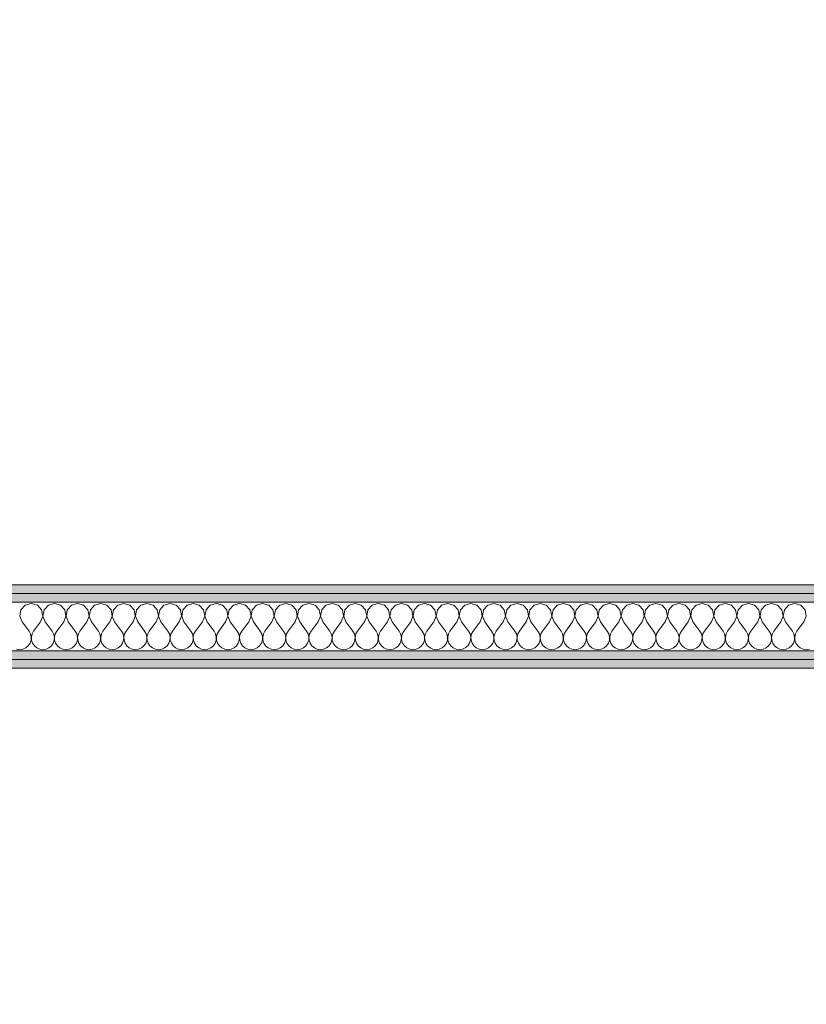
# Model space of a CAD drawing. Header units: millimetres. Extents: x 172139 to 266886, y 89525 to 138225.
# Tile 63 of 82: x 213133 to 214267, y 116602 to 118022. Entities that reach past the tile are written whole.
import ezdxf

# ---------------------------------------------------------------- set-up
doc = ezdxf.new("R2010")
doc.units = ezdxf.units.MM
doc.header["$MEASUREMENT"] = 0
doc.layers.add('ROZBUDOWA_NOWE_DZIAŁOWE', color=7, linetype='Continuous')
for name, color, linetype, lineweight, true_color in [('ROZBUDOWA_NOWE_DZIAŁOWE_Nr_pióra__24', 7, 'Continuous', 15, 0x029e21), ('ROZBUDOWA_NOWE_DZIAŁOWE_Nr_pióra__4', 7, 'Continuous', 13, 0x029e21), ('ROZBUDOWA_NOWE_DZIAŁOWE_Nr_pióra__67', 7, 'Continuous', 13, 0x6a6a6a)]:
    doc.layers.add(name, color=color, linetype=linetype, lineweight=lineweight, true_color=true_color)
doc.layers.add('ROZBUDOWA_NOWE_DZIAŁOWE_Nr_pióra__47', color=7, linetype='Continuous', lineweight=15)
doc.layers.add('STREFA_NOWE_POM_Nr_pióra__121', color=255, linetype='Continuous', lineweight=0)
pattern_1 = [(0, (0, 0), (0, 37.5), [0, -37.5])]

# ---------------------------------------------------------------- blocks, each defined once
blk = doc.blocks.new('*X465')
at = {"layer": 'ROZBUDOWA_NOWE_DZIAŁOWE_Nr_pióra__4', "linetype": 'Continuous'}
for p, q in [((213135.1, 117170.9), (213133.4, 117161.9)), ((213141.2, 117177.6), (213135.1, 117170.9)), ((213150, 117180.1), (213141.2, 117177.6)), ((213158.8, 117177.6), (213150, 117180.1)), ((213164.9, 117170.9), (213158.8, 117177.6)), ((213166.6, 117161.9), (213164.9, 117170.9)), ((213168.4, 117170.9), (213166.7, 117161.9)), ((213174.6, 117177.6), (213168.4, 117170.9)), ((213183.3, 117180.1), (213174.6, 117177.6)), ((213192.1, 117177.6), (213183.3, 117180.1)), ((213198.2, 117170.9), (213192.1, 117177.6)), ((213199.9, 117161.9), (213198.2, 117170.9)), ((213201.8, 117170.9), (213200.1, 117161.9)), ((213207.9, 117177.6), (213201.8, 117170.9)), ((213216.7, 117180.1), (213207.9, 117177.6)), ((213225.4, 117177.6), (213216.7, 117180.1)), ((213231.6, 117170.9), (213225.4, 117177.6)), ((213233.3, 117161.9), (213231.6, 117170.9)), ((213235.1, 117170.9), (213233.4, 117161.9)), ((213241.2, 117177.6), (213235.1, 117170.9)), ((213250, 117180.1), (213241.2, 117177.6)), ((213258.8, 117177.6), (213250, 117180.1)), ((213264.9, 117170.9), (213258.8, 117177.6)), ((213266.6, 117161.9), (213264.9, 117170.9)), ((213268.4, 117170.9), (213266.7, 117161.9)), ((213274.6, 117177.6), (213268.4, 117170.9)), ((213283.3, 117180.1), (213274.6, 117177.6)), ((213292.1, 117177.6), (213283.3, 117180.1)), ((213298.2, 117170.9), (213292.1, 117177.6)), ((213299.9, 117161.9), (213298.2, 117170.9)), ((213301.8, 117170.9), (213300.1, 117161.9)), ((213307.9, 117177.6), (213301.8, 117170.9)), ((213316.7, 117180.1), (213307.9, 117177.6)), ((213325.4, 117177.6), (213316.7, 117180.1)), ((213331.6, 117170.9), (213325.4, 117177.6)), ((213333.3, 117161.9), (213331.6, 117170.9)), ((213335.1, 117170.9), (213333.4, 117161.9)), ((213341.2, 117177.6), (213335.1, 117170.9)), ((213350, 117180.1), (213341.2, 117177.6)), ((213358.8, 117177.6), (213350, 117180.1)), ((213364.9, 117170.9), (213358.8, 117177.6)), ((213366.6, 117161.9), (213364.9, 117170.9)), ((213368.4, 117170.9), (213366.7, 117161.9)), ((213374.6, 117177.6), (213368.4, 117170.9)), ((213383.3, 117180.1), (213374.6, 117177.6)), ((213392.1, 117177.6), (213383.3, 117180.1)), ((213398.2, 117170.9), (213392.1, 117177.6)), ((213399.9, 117161.9), (213398.2, 117170.9)), ((213401.8, 117170.9), (213400.1, 117161.9)), ((213407.9, 117177.6), (213401.8, 117170.9)), ((213416.7, 117180.1), (213407.9, 117177.6)), ((213425.4, 117177.6), (213416.7, 117180.1)), ((213431.6, 117170.9), (213425.4, 117177.6)), ((213433.3, 117161.9), (213431.6, 117170.9)), ((213435.1, 117170.9), (213433.4, 117161.9)), ((213441.2, 117177.6), (213435.1, 117170.9)), ((213450, 117180.1), (213441.2, 117177.6)), ((213458.8, 117177.6), (213450, 117180.1)), ((213464.9, 117170.9), (213458.8, 117177.6)), ((213466.6, 117161.9), (213464.9, 117170.9)), ((213468.4, 117170.9), (213466.7, 117161.9)), ((213474.6, 117177.6), (213468.4, 117170.9)), ((213483.3, 117180.1), (213474.6, 117177.6)), ((213492.1, 117177.6), (213483.3, 117180.1)), ((213498.2, 117170.9), (213492.1, 117177.6)), ((213499.9, 117161.9), (213498.2, 117170.9)), ((213501.8, 117170.9), (213500.1, 117161.9)), ((213507.9, 117177.6), (213501.8, 117170.9)), ((213516.7, 117180.1), (213507.9, 117177.6)), ((213525.4, 117177.6), (213516.7, 117180.1)), ((213531.6, 117170.9), (213525.4, 117177.6)), ((213533.3, 117161.9), (213531.6, 117170.9)), ((213535.1, 117170.9), (213533.4, 117161.9)), ((213541.2, 117177.6), (213535.1, 117170.9)), ((213550, 117180.1), (213541.2, 117177.6)), ((213558.8, 117177.6), (213550, 117180.1)), ((213564.9, 117170.9), (213558.8, 117177.6)), ((213566.6, 117161.9), (213564.9, 117170.9)), ((213568.4, 117170.9), (213566.7, 117161.9)), ((213574.6, 117177.6), (213568.4, 117170.9)), ((213583.3, 117180.1), (213574.6, 117177.6)), ((213592.1, 117177.6), (213583.3, 117180.1)), ((213598.2, 117170.9), (213592.1, 117177.6)), ((213599.9, 117161.9), (213598.2, 117170.9)), ((213601.8, 117170.9), (213600.1, 117161.9)), ((213607.9, 117177.6), (213601.8, 117170.9)), ((213616.7, 117180.1), (213607.9, 117177.6)), ((213625.4, 117177.6), (213616.7, 117180.1)), ((213631.6, 117170.9), (213625.4, 117177.6)), ((213633.3, 117161.9), (213631.6, 117170.9)), ((213635.1, 117170.9), (213633.4, 117161.9)), ((213641.2, 117177.6), (213635.1, 117170.9)), ((213650, 117180.1), (213641.2, 117177.6)), ((213658.8, 117177.6), (213650, 117180.1)), ((213664.9, 117170.9), (213658.8, 117177.6)), ((213666.6, 117161.9), (213664.9, 117170.9)), ((213668.4, 117170.9), (213666.7, 117161.9)), ((213674.6, 117177.6), (213668.4, 117170.9)), ((213683.3, 117180.1), (213674.6, 117177.6)), ((213692.1, 117177.6), (213683.3, 117180.1)), ((213698.2, 117170.9), (213692.1, 117177.6)), ((213699.9, 117161.9), (213698.2, 117170.9)), ((213701.8, 117170.9), (213700.1, 117161.9)), ((213707.9, 117177.6), (213701.8, 117170.9)), ((213716.7, 117180.1), (213707.9, 117177.6)), ((213725.4, 117177.6), (213716.7, 117180.1)), ((213731.6, 117170.9), (213725.4, 117177.6)), ((213733.3, 117161.9), (213731.6, 117170.9)), ((213735.1, 117170.9), (213733.4, 117161.9)), ((213741.2, 117177.6), (213735.1, 117170.9)), ((213750, 117180.1), (213741.2, 117177.6)), ((213758.8, 117177.6), (213750, 117180.1)), ((213764.9, 117170.9), (213758.8, 117177.6)), ((213766.6, 117161.9), (213764.9, 117170.9)), ((213768.4, 117170.9), (213766.7, 117161.9)), ((213774.6, 117177.6), (213768.4, 117170.9)), ((213783.3, 117180.1), (213774.6, 117177.6)), ((213792.1, 117177.6), (213783.3, 117180.1)), ((213798.2, 117170.9), (213792.1, 117177.6)), ((213799.9, 117161.9), (213798.2, 117170.9)), ((213801.8, 117170.9), (213800.1, 117161.9)), ((213807.9, 117177.6), (213801.8, 117170.9)), ((213816.7, 117180.1), (213807.9, 117177.6)), ((213825.4, 117177.6), (213816.7, 117180.1)), ((213831.6, 117170.9), (213825.4, 117177.6)), ((213833.3, 117161.9), (213831.6, 117170.9)), ((213835.1, 117170.9), (213833.4, 117161.9)), ((213841.2, 117177.6), (213835.1, 117170.9)), ((213850, 117180.1), (213841.2, 117177.6)), ((213858.8, 117177.6), (213850, 117180.1)), ((213864.9, 117170.9), (213858.8, 117177.6)), ((213866.6, 117161.9), (213864.9, 117170.9)), ((213868.4, 117170.9), (213866.7, 117161.9)), ((213874.6, 117177.6), (213868.4, 117170.9)), ((213883.3, 117180.1), (213874.6, 117177.6)), ((213892.1, 117177.6), (213883.3, 117180.1)), ((213898.2, 117170.9), (213892.1, 117177.6)), ((213899.9, 117161.9), (213898.2, 117170.9)), ((213901.8, 117170.9), (213900.1, 117161.9)), ((213907.9, 117177.6), (213901.8, 117170.9)), ((213916.7, 117180.1), (213907.9, 117177.6)), ((213925.4, 117177.6), (213916.7, 117180.1)), ((213931.6, 117170.9), (213925.4, 117177.6)), ((213933.3, 117161.9), (213931.6, 117170.9)), ((213935.1, 117170.9), (213933.4, 117161.9)), ((213941.2, 117177.6), (213935.1, 117170.9)), ((213950, 117180.1), (213941.2, 117177.6)), ((213958.8, 117177.6), (213950, 117180.1)), ((213964.9, 117170.9), (213958.8, 117177.6)), ((213966.6, 117161.9), (213964.9, 117170.9)), ((213968.4, 117170.9), (213966.7, 117161.9)), ((213974.6, 117177.6), (213968.4, 117170.9)), ((213983.3, 117180.1), (213974.6, 117177.6)), ((213992.1, 117177.6), (213983.3, 117180.1)), ((213998.2, 117170.9), (213992.1, 117177.6)), ((213999.9, 117161.9), (213998.2, 117170.9)), ((214001.8, 117170.9), (214000.1, 117161.9)), ((214007.9, 117177.6), (214001.8, 117170.9)), ((214016.7, 117180.1), (214007.9, 117177.6)), ((214025.4, 117177.6), (214016.7, 117180.1)), ((214031.6, 117170.9), (214025.4, 117177.6)), ((214033.3, 117161.9), (214031.6, 117170.9)), ((214035.1, 117170.9), (214033.4, 117161.9)), ((214041.2, 117177.6), (214035.1, 117170.9)), ((214050, 117180.1), (214041.2, 117177.6)), ((214058.8, 117177.6), (214050, 117180.1)), ((214064.9, 117170.9), (214058.8, 117177.6)), ((214066.6, 117161.9), (214064.9, 117170.9)), ((214068.4, 117170.9), (214066.7, 117161.9)), ((214074.6, 117177.6), (214068.4, 117170.9)), ((214083.3, 117180.1), (214074.6, 117177.6)), ((214092.1, 117177.6), (214083.3, 117180.1)), ((214098.2, 117170.9), (214092.1, 117177.6)), ((214099.9, 117161.9), (214098.2, 117170.9)), ((214101.8, 117170.9), (214100.1, 117161.9)), ((214107.9, 117177.6), (214101.8, 117170.9)), ((214116.7, 117180.1), (214107.9, 117177.6)), ((214125.4, 117177.6), (214116.7, 117180.1)), ((214131.6, 117170.9), (214125.4, 117177.6)), ((214133.3, 117161.9), (214131.6, 117170.9)), ((214135.1, 117170.9), (214133.4, 117161.9)), ((214141.2, 117177.6), (214135.1, 117170.9)), ((214150, 117180.1), (214141.2, 117177.6)), ((214158.8, 117177.6), (214150, 117180.1)), ((214164.9, 117170.9), (214158.8, 117177.6)), ((214166.6, 117161.9), (214164.9, 117170.9)), ((214168.4, 117170.9), (214166.7, 117161.9)), ((214174.6, 117177.6), (214168.4, 117170.9)), ((214183.3, 117180.1), (214174.6, 117177.6)), ((214192.1, 117177.6), (214183.3, 117180.1)), ((214198.2, 117170.9), (214192.1, 117177.6)), ((214199.9, 117161.9), (214198.2, 117170.9)), ((214201.8, 117170.9), (214200.1, 117161.9)), ((214207.9, 117177.6), (214201.8, 117170.9)), ((214216.7, 117180.1), (214207.9, 117177.6)), ((214225.4, 117177.6), (214216.7, 117180.1)), ((214231.6, 117170.9), (214225.4, 117177.6)), ((214233.3, 117161.9), (214231.6, 117170.9)), ((214235.1, 117170.9), (214233.4, 117161.9)), ((214241.2, 117177.6), (214235.1, 117170.9)), ((214250, 117180.1), (214241.2, 117177.6)), ((214258.8, 117177.6), (214250, 117180.1)), ((214264.9, 117170.9), (214258.8, 117177.6)), ((214266.6, 117161.9), (214264.9, 117170.9)), ((213133.4, 117161.9), (213136.7, 117153.4)), ((213163.3, 117153.4), (213166.6, 117161.9)), ((213166.7, 117161.9), (213170, 117153.4)), ((213196.7, 117153.4), (213199.9, 117161.9)), ((213200.1, 117161.9), (213203.3, 117153.4)), ((213230, 117153.4), (213233.3, 117161.9)), ((213233.4, 117161.9), (213236.7, 117153.4)), ((213263.3, 117153.4), (213266.6, 117161.9)), ((213266.7, 117161.9), (213270, 117153.4)), ((213296.7, 117153.4), (213299.9, 117161.9)), ((213300.1, 117161.9), (213303.3, 117153.4)), ((213330, 117153.4), (213333.3, 117161.9)), ((213333.4, 117161.9), (213336.7, 117153.4)), ((213363.3, 117153.4), (213366.6, 117161.9)), ((213366.7, 117161.9), (213370, 117153.4)), ((213396.7, 117153.4), (213399.9, 117161.9)), ((213400.1, 117161.9), (213403.3, 117153.4)), ((213430, 117153.4), (213433.3, 117161.9)), ((213433.4, 117161.9), (213436.7, 117153.4)), ((213463.3, 117153.4), (213466.6, 117161.9)), ((213466.7, 117161.9), (213470, 117153.4)), ((213496.7, 117153.4), (213499.9, 117161.9)), ((213500.1, 117161.9), (213503.3, 117153.4)), ((213530, 117153.4), (213533.3, 117161.9)), ((213533.4, 117161.9), (213536.7, 117153.4)), ((213563.3, 117153.4), (213566.6, 117161.9)), ((213566.7, 117161.9), (213570, 117153.4)), ((213596.7, 117153.4), (213599.9, 117161.9)), ((213600.1, 117161.9), (213603.3, 117153.4)), ((213630, 117153.4), (213633.3, 117161.9)), ((213633.4, 117161.9), (213636.7, 117153.4)), ((213663.3, 117153.4), (213666.6, 117161.9)), ((213666.7, 117161.9), (213670, 117153.4)), ((213696.7, 117153.4), (213699.9, 117161.9)), ((213700.1, 117161.9), (213703.3, 117153.4)), ((213730, 117153.4), (213733.3, 117161.9)), ((213733.4, 117161.9), (213736.7, 117153.4)), ((213763.3, 117153.4), (213766.6, 117161.9)), ((213766.7, 117161.9), (213770, 117153.4)), ((213796.7, 117153.4), (213799.9, 117161.9)), ((213800.1, 117161.9), (213803.3, 117153.4)), ((213830, 117153.4), (213833.3, 117161.9)), ((213833.4, 117161.9), (213836.7, 117153.4)), ((213863.3, 117153.4), (213866.6, 117161.9)), ((213866.7, 117161.9), (213870, 117153.4)), ((213896.7, 117153.4), (213899.9, 117161.9)), ((213900.1, 117161.9), (213903.3, 117153.4)), ((213930, 117153.4), (213933.3, 117161.9)), ((213933.4, 117161.9), (213936.7, 117153.4)), ((213963.3, 117153.4), (213966.6, 117161.9)), ((213966.7, 117161.9), (213970, 117153.4)), ((213996.7, 117153.4), (213999.9, 117161.9)), ((214000.1, 117161.9), (214003.3, 117153.4)), ((214030, 117153.4), (214033.3, 117161.9)), ((214033.4, 117161.9), (214036.7, 117153.4)), ((214063.3, 117153.4), (214066.6, 117161.9)), ((214066.7, 117161.9), (214070, 117153.4)), ((214096.7, 117153.4), (214099.9, 117161.9)), ((214100.1, 117161.9), (214103.3, 117153.4)), ((214130, 117153.4), (214133.3, 117161.9)), ((214133.4, 117161.9), (214136.7, 117153.4)), ((214163.3, 117153.4), (214166.6, 117161.9)), ((214166.7, 117161.9), (214170, 117153.4)), ((214196.7, 117153.4), (214199.9, 117161.9)), ((214200.1, 117161.9), (214203.3, 117153.4)), ((214230, 117153.4), (214233.3, 117161.9)), ((214233.4, 117161.9), (214236.7, 117153.4)), ((214263.3, 117153.4), (214266.6, 117161.9)), ((213136.7, 117153.4), (213146.7, 117140.1)), ((213163.3, 117153.4), (213153.3, 117140.1)), ((213170, 117153.4), (213180, 117140.1)), ((213196.7, 117153.4), (213186.7, 117140.1)), ((213203.3, 117153.4), (213213.3, 117140.1)), ((213230, 117153.4), (213220, 117140.1)), ((213236.7, 117153.4), (213246.7, 117140.1)), ((213263.3, 117153.4), (213253.3, 117140.1)), ((213270, 117153.4), (213280, 117140.1)), ((213296.7, 117153.4), (213286.7, 117140.1)), ((213303.3, 117153.4), (213313.3, 117140.1)), ((213330, 117153.4), (213320, 117140.1)), ((213336.7, 117153.4), (213346.7, 117140.1)), ((213363.3, 117153.4), (213353.3, 117140.1)), ((213370, 117153.4), (213380, 117140.1)), ((213396.7, 117153.4), (213386.7, 117140.1)), ((213403.3, 117153.4), (213413.3, 117140.1)), ((213430, 117153.4), (213420, 117140.1)), ((213436.7, 117153.4), (213446.7, 117140.1)), ((213463.3, 117153.4), (213453.3, 117140.1)), ((213470, 117153.4), (213480, 117140.1)), ((213496.7, 117153.4), (213486.7, 117140.1)), ((213503.3, 117153.4), (213513.3, 117140.1)), ((213530, 117153.4), (213520, 117140.1)), ((213536.7, 117153.4), (213546.7, 117140.1)), ((213563.3, 117153.4), (213553.3, 117140.1)), ((213570, 117153.4), (213580, 117140.1)), ((213596.7, 117153.4), (213586.7, 117140.1)), ((213603.3, 117153.4), (213613.3, 117140.1)), ((213630, 117153.4), (213620, 117140.1)), ((213636.7, 117153.4), (213646.7, 117140.1)), ((213663.3, 117153.4), (213653.3, 117140.1)), ((213670, 117153.4), (213680, 117140.1)), ((213696.7, 117153.4), (213686.7, 117140.1)), ((213703.3, 117153.4), (213713.3, 117140.1)), ((213730, 117153.4), (213720, 117140.1)), ((213736.7, 117153.4), (213746.7, 117140.1)), ((213763.3, 117153.4), (213753.3, 117140.1)), ((213770, 117153.4), (213780, 117140.1)), ((213796.7, 117153.4), (213786.7, 117140.1)), ((213803.3, 117153.4), (213813.3, 117140.1)), ((213830, 117153.4), (213820, 117140.1)), ((213836.7, 117153.4), (213846.7, 117140.1)), ((213863.3, 117153.4), (213853.3, 117140.1)), ((213870, 117153.4), (213880, 117140.1)), ((213896.7, 117153.4), (213886.7, 117140.1)), ((213903.3, 117153.4), (213913.3, 117140.1)), ((213930, 117153.4), (213920, 117140.1)), ((213936.7, 117153.4), (213946.7, 117140.1)), ((213963.3, 117153.4), (213953.3, 117140.1)), ((213970, 117153.4), (213980, 117140.1)), ((213996.7, 117153.4), (213986.7, 117140.1)), ((214003.3, 117153.4), (214013.3, 117140.1)), ((214030, 117153.4), (214020, 117140.1)), ((214036.7, 117153.4), (214046.7, 117140.1)), ((214063.3, 117153.4), (214053.3, 117140.1)), ((214070, 117153.4), (214080, 117140.1)), ((214096.7, 117153.4), (214086.7, 117140.1)), ((214103.3, 117153.4), (214113.3, 117140.1)), ((214130, 117153.4), (214120, 117140.1)), ((214136.7, 117153.4), (214146.7, 117140.1)), ((214163.3, 117153.4), (214153.3, 117140.1)), ((214170, 117153.4), (214180, 117140.1)), ((214196.7, 117153.4), (214186.7, 117140.1)), ((214203.3, 117153.4), (214213.3, 117140.1)), ((214230, 117153.4), (214220, 117140.1)), ((214236.7, 117153.4), (214246.7, 117140.1)), ((214263.3, 117153.4), (214253.3, 117140.1)), ((213148.9, 117136.1), (213146.7, 117140.1)), ((213149.9, 117131.6), (213148.9, 117136.1)), ((213149.7, 117127), (213149.9, 117131.6)), ((213151.1, 117136.1), (213150.1, 117131.6)), ((213150.1, 117131.6), (213150.3, 117127)), ((213153.3, 117140.1), (213151.1, 117136.1)), ((213182.2, 117136.1), (213180, 117140.1)), ((213183.3, 117131.6), (213182.2, 117136.1)), ((213183, 117127), (213183.3, 117131.6)), ((213184.4, 117136.1), (213183.4, 117131.6)), ((213183.4, 117131.6), (213183.6, 117127)), ((213186.7, 117140.1), (213184.4, 117136.1)), ((213215.6, 117136.1), (213213.3, 117140.1)), ((213216.6, 117131.6), (213215.6, 117136.1)), ((213216.4, 117127), (213216.6, 117131.6)), ((213217.8, 117136.1), (213216.7, 117131.6)), ((213216.7, 117131.6), (213217, 117127)), ((213220, 117140.1), (213217.8, 117136.1)), ((213248.9, 117136.1), (213246.7, 117140.1)), ((213249.9, 117131.6), (213248.9, 117136.1)), ((213249.7, 117127), (213249.9, 117131.6)), ((213251.1, 117136.1), (213250.1, 117131.6)), ((213250.1, 117131.6), (213250.3, 117127)), ((213253.3, 117140.1), (213251.1, 117136.1)), ((213282.2, 117136.1), (213280, 117140.1)), ((213283.3, 117131.6), (213282.2, 117136.1)), ((213283, 117127), (213283.3, 117131.6)), ((213284.4, 117136.1), (213283.4, 117131.6)), ((213283.4, 117131.6), (213283.6, 117127)), ((213286.7, 117140.1), (213284.4, 117136.1)), ((213315.6, 117136.1), (213313.3, 117140.1)), ((213316.6, 117131.6), (213315.6, 117136.1)), ((213316.4, 117127), (213316.6, 117131.6)), ((213317.8, 117136.1), (213316.7, 117131.6)), ((213316.7, 117131.6), (213317, 117127)), ((213320, 117140.1), (213317.8, 117136.1)), ((213348.9, 117136.1), (213346.7, 117140.1)), ((213349.9, 117131.6), (213348.9, 117136.1)), ((213349.7, 117127), (213349.9, 117131.6)), ((213351.1, 117136.1), (213350.1, 117131.6)), ((213350.1, 117131.6), (213350.3, 117127)), ((213353.3, 117140.1), (213351.1, 117136.1)), ((213382.2, 117136.1), (213380, 117140.1)), ((213383.3, 117131.6), (213382.2, 117136.1)), ((213383, 117127), (213383.3, 117131.6)), ((213384.4, 117136.1), (213383.4, 117131.6)), ((213383.4, 117131.6), (213383.6, 117127)), ((213386.7, 117140.1), (213384.4, 117136.1)), ((213415.6, 117136.1), (213413.3, 117140.1)), ((213416.6, 117131.6), (213415.6, 117136.1)), ((213416.4, 117127), (213416.6, 117131.6)), ((213417.8, 117136.1), (213416.7, 117131.6)), ((213416.7, 117131.6), (213417, 117127)), ((213420, 117140.1), (213417.8, 117136.1)), ((213448.9, 117136.1), (213446.7, 117140.1)), ((213449.9, 117131.6), (213448.9, 117136.1)), ((213449.7, 117127), (213449.9, 117131.6)), ((213451.1, 117136.1), (213450.1, 117131.6)), ((213450.1, 117131.6), (213450.3, 117127)), ((213453.3, 117140.1), (213451.1, 117136.1)), ((213482.2, 117136.1), (213480, 117140.1)), ((213483.3, 117131.6), (213482.2, 117136.1)), ((213483, 117127), (213483.3, 117131.6)), ((213484.4, 117136.1), (213483.4, 117131.6)), ((213483.4, 117131.6), (213483.6, 117127)), ((213486.7, 117140.1), (213484.4, 117136.1)), ((213515.6, 117136.1), (213513.3, 117140.1)), ((213516.6, 117131.6), (213515.6, 117136.1)), ((213516.4, 117127), (213516.6, 117131.6)), ((213517.8, 117136.1), (213516.7, 117131.6)), ((213516.7, 117131.6), (213517, 117127)), ((213520, 117140.1), (213517.8, 117136.1)), ((213548.9, 117136.1), (213546.7, 117140.1)), ((213549.9, 117131.6), (213548.9, 117136.1)), ((213549.7, 117127), (213549.9, 117131.6)), ((213551.1, 117136.1), (213550.1, 117131.6)), ((213550.1, 117131.6), (213550.3, 117127)), ((213553.3, 117140.1), (213551.1, 117136.1)), ((213582.2, 117136.1), (213580, 117140.1)), ((213583.3, 117131.6), (213582.2, 117136.1)), ((213583, 117127), (213583.3, 117131.6)), ((213584.4, 117136.1), (213583.4, 117131.6)), ((213583.4, 117131.6), (213583.6, 117127)), ((213586.7, 117140.1), (213584.4, 117136.1)), ((213615.6, 117136.1), (213613.3, 117140.1)), ((213616.6, 117131.6), (213615.6, 117136.1)), ((213616.4, 117127), (213616.6, 117131.6)), ((213617.8, 117136.1), (213616.7, 117131.6)), ((213616.7, 117131.6), (213617, 117127)), ((213620, 117140.1), (213617.8, 117136.1)), ((213648.9, 117136.1), (213646.7, 117140.1)), ((213649.9, 117131.6), (213648.9, 117136.1)), ((213649.7, 117127), (213649.9, 117131.6)), ((213651.1, 117136.1), (213650.1, 117131.6)), ((213650.1, 117131.6), (213650.3, 117127)), ((213653.3, 117140.1), (213651.1, 117136.1)), ((213682.2, 117136.1), (213680, 117140.1)), ((213683.3, 117131.6), (213682.2, 117136.1)), ((213683, 117127), (213683.3, 117131.6)), ((213684.4, 117136.1), (213683.4, 117131.6)), ((213683.4, 117131.6), (213683.6, 117127)), ((213686.7, 117140.1), (213684.4, 117136.1)), ((213715.6, 117136.1), (213713.3, 117140.1)), ((213716.6, 117131.6), (213715.6, 117136.1)), ((213716.4, 117127), (213716.6, 117131.6)), ((213717.8, 117136.1), (213716.7, 117131.6)), ((213716.7, 117131.6), (213717, 117127)), ((213720, 117140.1), (213717.8, 117136.1)), ((213748.9, 117136.1), (213746.7, 117140.1)), ((213749.9, 117131.6), (213748.9, 117136.1)), ((213749.7, 117127), (213749.9, 117131.6)), ((213751.1, 117136.1), (213750.1, 117131.6)), ((213750.1, 117131.6), (213750.3, 117127)), ((213753.3, 117140.1), (213751.1, 117136.1)), ((213782.2, 117136.1), (213780, 117140.1)), ((213783.3, 117131.6), (213782.2, 117136.1)), ((213783, 117127), (213783.3, 117131.6)), ((213784.4, 117136.1), (213783.4, 117131.6)), ((213783.4, 117131.6), (213783.6, 117127)), ((213786.7, 117140.1), (213784.4, 117136.1)), ((213815.6, 117136.1), (213813.3, 117140.1)), ((213816.6, 117131.6), (213815.6, 117136.1)), ((213816.4, 117127), (213816.6, 117131.6)), ((213817.8, 117136.1), (213816.7, 117131.6)), ((213816.7, 117131.6), (213817, 117127)), ((213820, 117140.1), (213817.8, 117136.1)), ((213848.9, 117136.1), (213846.7, 117140.1)), ((213849.9, 117131.6), (213848.9, 117136.1)), ((213849.7, 117127), (213849.9, 117131.6)), ((213851.1, 117136.1), (213850.1, 117131.6)), ((213850.1, 117131.6), (213850.3, 117127)), ((213853.3, 117140.1), (213851.1, 117136.1)), ((213882.2, 117136.1), (213880, 117140.1)), ((213883.3, 117131.6), (213882.2, 117136.1)), ((213883, 117127), (213883.3, 117131.6)), ((213884.4, 117136.1), (213883.4, 117131.6)), ((213883.4, 117131.6), (213883.6, 117127)), ((213886.7, 117140.1), (213884.4, 117136.1)), ((213915.6, 117136.1), (213913.3, 117140.1)), ((213916.6, 117131.6), (213915.6, 117136.1)), ((213916.4, 117127), (213916.6, 117131.6)), ((213917.8, 117136.1), (213916.7, 117131.6)), ((213916.7, 117131.6), (213917, 117127)), ((213920, 117140.1), (213917.8, 117136.1)), ((213948.9, 117136.1), (213946.7, 117140.1)), ((213949.9, 117131.6), (213948.9, 117136.1)), ((213949.7, 117127), (213949.9, 117131.6)), ((213951.1, 117136.1), (213950.1, 117131.6)), ((213950.1, 117131.6), (213950.3, 117127)), ((213953.3, 117140.1), (213951.1, 117136.1)), ((213982.2, 117136.1), (213980, 117140.1)), ((213983.3, 117131.6), (213982.2, 117136.1)), ((213983, 117127), (213983.3, 117131.6)), ((213984.4, 117136.1), (213983.4, 117131.6)), ((213983.4, 117131.6), (213983.6, 117127)), ((213986.7, 117140.1), (213984.4, 117136.1)), ((214015.6, 117136.1), (214013.3, 117140.1)), ((214016.6, 117131.6), (214015.6, 117136.1)), ((214016.4, 117127), (214016.6, 117131.6)), ((214017.8, 117136.1), (214016.7, 117131.6)), ((214016.7, 117131.6), (214017, 117127)), ((214020, 117140.1), (214017.8, 117136.1)), ((214048.9, 117136.1), (214046.7, 117140.1)), ((214049.9, 117131.6), (214048.9, 117136.1)), ((214049.7, 117127), (214049.9, 117131.6)), ((214051.1, 117136.1), (214050.1, 117131.6)), ((214050.1, 117131.6), (214050.3, 117127)), ((214053.3, 117140.1), (214051.1, 117136.1)), ((214082.2, 117136.1), (214080, 117140.1)), ((214083.3, 117131.6), (214082.2, 117136.1)), ((214083, 117127), (214083.3, 117131.6)), ((214084.4, 117136.1), (214083.4, 117131.6)), ((214083.4, 117131.6), (214083.6, 117127)), ((214086.7, 117140.1), (214084.4, 117136.1)), ((214115.6, 117136.1), (214113.3, 117140.1)), ((214116.6, 117131.6), (214115.6, 117136.1)), ((214116.4, 117127), (214116.6, 117131.6)), ((214117.8, 117136.1), (214116.7, 117131.6)), ((214116.7, 117131.6), (214117, 117127)), ((214120, 117140.1), (214117.8, 117136.1)), ((214148.9, 117136.1), (214146.7, 117140.1)), ((214149.9, 117131.6), (214148.9, 117136.1)), ((214149.7, 117127), (214149.9, 117131.6)), ((214151.1, 117136.1), (214150.1, 117131.6)), ((214150.1, 117131.6), (214150.3, 117127)), ((214153.3, 117140.1), (214151.1, 117136.1)), ((214182.2, 117136.1), (214180, 117140.1)), ((214183.3, 117131.6), (214182.2, 117136.1)), ((214183, 117127), (214183.3, 117131.6)), ((214184.4, 117136.1), (214183.4, 117131.6)), ((214183.4, 117131.6), (214183.6, 117127)), ((214186.7, 117140.1), (214184.4, 117136.1)), ((214215.6, 117136.1), (214213.3, 117140.1)), ((214216.6, 117131.6), (214215.6, 117136.1)), ((214216.4, 117127), (214216.6, 117131.6)), ((214217.8, 117136.1), (214216.7, 117131.6)), ((214216.7, 117131.6), (214217, 117127)), ((214220, 117140.1), (214217.8, 117136.1)), ((214248.9, 117136.1), (214246.7, 117140.1)), ((214249.9, 117131.6), (214248.9, 117136.1)), ((214249.7, 117127), (214249.9, 117131.6)), ((214251.1, 117136.1), (214250.1, 117131.6)), ((214250.1, 117131.6), (214250.3, 117127)), ((214253.3, 117140.1), (214251.1, 117136.1)), ((213128.8, 117114.1), (213133.3, 117113.4)), ((213133.3, 117113.4), (213137.9, 117114.1)), ((213137.9, 117114.1), (213142.1, 117115.9)), ((213142.1, 117115.9), (213145.6, 117118.9)), ((213145.6, 117118.9), (213148.2, 117122.6)), ((213148.2, 117122.6), (213149.7, 117127)), ((213150.3, 117127), (213151.8, 117122.6)), ((213151.8, 117122.6), (213154.4, 117118.9)), ((213154.4, 117118.9), (213157.9, 117115.9)), ((213157.9, 117115.9), (213162.1, 117114.1)), ((213162.1, 117114.1), (213166.7, 117113.4)), ((213166.7, 117113.4), (213171.2, 117114.1)), ((213171.2, 117114.1), (213175.4, 117115.9)), ((213175.4, 117115.9), (213179, 117118.9)), ((213179, 117118.9), (213181.6, 117122.6)), ((213181.6, 117122.6), (213183, 117127)), ((213183.6, 117127), (213185.1, 117122.6)), ((213185.1, 117122.6), (213187.7, 117118.9)), ((213187.7, 117118.9), (213191.2, 117115.9)), ((213191.2, 117115.9), (213195.4, 117114.1)), ((213195.4, 117114.1), (213200, 117113.4)), ((213200, 117113.4), (213204.6, 117114.1)), ((213204.6, 117114.1), (213208.8, 117115.9)), ((213208.8, 117115.9), (213212.3, 117118.9)), ((213212.3, 117118.9), (213214.9, 117122.6)), ((213214.9, 117122.6), (213216.4, 117127)), ((213217, 117127), (213218.4, 117122.6)), ((213218.4, 117122.6), (213221, 117118.9)), ((213221, 117118.9), (213224.6, 117115.9)), ((213224.6, 117115.9), (213228.8, 117114.1)), ((213228.8, 117114.1), (213233.3, 117113.4)), ((213233.3, 117113.4), (213237.9, 117114.1)), ((213237.9, 117114.1), (213242.1, 117115.9)), ((213242.1, 117115.9), (213245.6, 117118.9)), ((213245.6, 117118.9), (213248.2, 117122.6)), ((213248.2, 117122.6), (213249.7, 117127)), ((213250.3, 117127), (213251.8, 117122.6)), ((213251.8, 117122.6), (213254.4, 117118.9)), ((213254.4, 117118.9), (213257.9, 117115.9)), ((213257.9, 117115.9), (213262.1, 117114.1)), ((213262.1, 117114.1), (213266.7, 117113.4)), ((213266.7, 117113.4), (213271.2, 117114.1)), ((213271.2, 117114.1), (213275.4, 117115.9)), ((213275.4, 117115.9), (213279, 117118.9)), ((213279, 117118.9), (213281.6, 117122.6)), ((213281.6, 117122.6), (213283, 117127)), ((213283.6, 117127), (213285.1, 117122.6)), ((213285.1, 117122.6), (213287.7, 117118.9)), ((213287.7, 117118.9), (213291.2, 117115.9)), ((213291.2, 117115.9), (213295.4, 117114.1)), ((213295.4, 117114.1), (213300, 117113.4)), ((213300, 117113.4), (213304.6, 117114.1)), ((213304.6, 117114.1), (213308.8, 117115.9)), ((213308.8, 117115.9), (213312.3, 117118.9)), ((213312.3, 117118.9), (213314.9, 117122.6)), ((213314.9, 117122.6), (213316.4, 117127)), ((213317, 117127), (213318.4, 117122.6)), ((213318.4, 117122.6), (213321, 117118.9)), ((213321, 117118.9), (213324.6, 117115.9)), ((213324.6, 117115.9), (213328.8, 117114.1)), ((213328.8, 117114.1), (213333.3, 117113.4)), ((213333.3, 117113.4), (213337.9, 117114.1)), ((213337.9, 117114.1), (213342.1, 117115.9)), ((213342.1, 117115.9), (213345.6, 117118.9)), ((213345.6, 117118.9), (213348.2, 117122.6)), ((213348.2, 117122.6), (213349.7, 117127)), ((213350.3, 117127), (213351.8, 117122.6)), ((213351.8, 117122.6), (213354.4, 117118.9)), ((213354.4, 117118.9), (213357.9, 117115.9)), ((213357.9, 117115.9), (213362.1, 117114.1)), ((213362.1, 117114.1), (213366.7, 117113.4)), ((213366.7, 117113.4), (213371.2, 117114.1)), ((213371.2, 117114.1), (213375.4, 117115.9)), ((213375.4, 117115.9), (213379, 117118.9)), ((213379, 117118.9), (213381.6, 117122.6)), ((213381.6, 117122.6), (213383, 117127)), ((213383.6, 117127), (213385.1, 117122.6)), ((213385.1, 117122.6), (213387.7, 117118.9)), ((213387.7, 117118.9), (213391.2, 117115.9)), ((213391.2, 117115.9), (213395.4, 117114.1)), ((213395.4, 117114.1), (213400, 117113.4)), ((213400, 117113.4), (213404.6, 117114.1)), ((213404.6, 117114.1), (213408.8, 117115.9)), ((213408.8, 117115.9), (213412.3, 117118.9)), ((213412.3, 117118.9), (213414.9, 117122.6)), ((213414.9, 117122.6), (213416.4, 117127)), ((213417, 117127), (213418.4, 117122.6)), ((213418.4, 117122.6), (213421, 117118.9)), ((213421, 117118.9), (213424.6, 117115.9)), ((213424.6, 117115.9), (213428.8, 117114.1)), ((213428.8, 117114.1), (213433.3, 117113.4)), ((213433.3, 117113.4), (213437.9, 117114.1)), ((213437.9, 117114.1), (213442.1, 117115.9)), ((213442.1, 117115.9), (213445.6, 117118.9)), ((213445.6, 117118.9), (213448.2, 117122.6)), ((213448.2, 117122.6), (213449.7, 117127)), ((213450.3, 117127), (213451.8, 117122.6)), ((213451.8, 117122.6), (213454.4, 117118.9)), ((213454.4, 117118.9), (213457.9, 117115.9)), ((213457.9, 117115.9), (213462.1, 117114.1)), ((213462.1, 117114.1), (213466.7, 117113.4)), ((213466.7, 117113.4), (213471.2, 117114.1)), ((213471.2, 117114.1), (213475.4, 117115.9)), ((213475.4, 117115.9), (213479, 117118.9)), ((213479, 117118.9), (213481.6, 117122.6)), ((213481.6, 117122.6), (213483, 117127)), ((213483.6, 117127), (213485.1, 117122.6)), ((213485.1, 117122.6), (213487.7, 117118.9)), ((213487.7, 117118.9), (213491.2, 117115.9)), ((213491.2, 117115.9), (213495.4, 117114.1)), ((213495.4, 117114.1), (213500, 117113.4)), ((213500, 117113.4), (213504.6, 117114.1)), ((213504.6, 117114.1), (213508.8, 117115.9)), ((213508.8, 117115.9), (213512.3, 117118.9)), ((213512.3, 117118.9), (213514.9, 117122.6)), ((213514.9, 117122.6), (213516.4, 117127)), ((213517, 117127), (213518.4, 117122.6)), ((213518.4, 117122.6), (213521, 117118.9)), ((213521, 117118.9), (213524.6, 117115.9)), ((213524.6, 117115.9), (213528.8, 117114.1)), ((213528.8, 117114.1), (213533.3, 117113.4)), ((213533.3, 117113.4), (213537.9, 117114.1)), ((213537.9, 117114.1), (213542.1, 117115.9)), ((213542.1, 117115.9), (213545.6, 117118.9)), ((213545.6, 117118.9), (213548.2, 117122.6)), ((213548.2, 117122.6), (213549.7, 117127)), ((213550.3, 117127), (213551.8, 117122.6)), ((213551.8, 117122.6), (213554.4, 117118.9)), ((213554.4, 117118.9), (213557.9, 117115.9)), ((213557.9, 117115.9), (213562.1, 117114.1)), ((213562.1, 117114.1), (213566.7, 117113.4)), ((213566.7, 117113.4), (213571.2, 117114.1)), ((213571.2, 117114.1), (213575.4, 117115.9)), ((213575.4, 117115.9), (213579, 117118.9)), ((213579, 117118.9), (213581.6, 117122.6)), ((213581.6, 117122.6), (213583, 117127)), ((213583.6, 117127), (213585.1, 117122.6)), ((213585.1, 117122.6), (213587.7, 117118.9)), ((213587.7, 117118.9), (213591.2, 117115.9)), ((213591.2, 117115.9), (213595.4, 117114.1)), ((213595.4, 117114.1), (213600, 117113.4)), ((213600, 117113.4), (213604.6, 117114.1)), ((213604.6, 117114.1), (213608.8, 117115.9)), ((213608.8, 117115.9), (213612.3, 117118.9)), ((213612.3, 117118.9), (213614.9, 117122.6)), ((213614.9, 117122.6), (213616.4, 117127)), ((213617, 117127), (213618.4, 117122.6)), ((213618.4, 117122.6), (213621, 117118.9)), ((213621, 117118.9), (213624.6, 117115.9)), ((213624.6, 117115.9), (213628.8, 117114.1)), ((213628.8, 117114.1), (213633.3, 117113.4)), ((213633.3, 117113.4), (213637.9, 117114.1)), ((213637.9, 117114.1), (213642.1, 117115.9)), ((213642.1, 117115.9), (213645.6, 117118.9)), ((213645.6, 117118.9), (213648.2, 117122.6)), ((213648.2, 117122.6), (213649.7, 117127)), ((213650.3, 117127), (213651.8, 117122.6)), ((213651.8, 117122.6), (213654.4, 117118.9)), ((213654.4, 117118.9), (213657.9, 117115.9)), ((213657.9, 117115.9), (213662.1, 117114.1)), ((213662.1, 117114.1), (213666.7, 117113.4)), ((213666.7, 117113.4), (213671.2, 117114.1)), ((213671.2, 117114.1), (213675.4, 117115.9)), ((213675.4, 117115.9), (213679, 117118.9)), ((213679, 117118.9), (213681.6, 117122.6)), ((213681.6, 117122.6), (213683, 117127)), ((213683.6, 117127), (213685.1, 117122.6)), ((213685.1, 117122.6), (213687.7, 117118.9)), ((213687.7, 117118.9), (213691.2, 117115.9)), ((213691.2, 117115.9), (213695.4, 117114.1)), ((213695.4, 117114.1), (213700, 117113.4)), ((213700, 117113.4), (213704.6, 117114.1)), ((213704.6, 117114.1), (213708.8, 117115.9)), ((213708.8, 117115.9), (213712.3, 117118.9)), ((213712.3, 117118.9), (213714.9, 117122.6)), ((213714.9, 117122.6), (213716.4, 117127)), ((213717, 117127), (213718.4, 117122.6)), ((213718.4, 117122.6), (213721, 117118.9)), ((213721, 117118.9), (213724.6, 117115.9)), ((213724.6, 117115.9), (213728.8, 117114.1)), ((213728.8, 117114.1), (213733.3, 117113.4)), ((213733.3, 117113.4), (213737.9, 117114.1)), ((213737.9, 117114.1), (213742.1, 117115.9)), ((213742.1, 117115.9), (213745.6, 117118.9)), ((213745.6, 117118.9), (213748.2, 117122.6)), ((213748.2, 117122.6), (213749.7, 117127)), ((213750.3, 117127), (213751.8, 117122.6)), ((213751.8, 117122.6), (213754.4, 117118.9)), ((213754.4, 117118.9), (213757.9, 117115.9)), ((213757.9, 117115.9), (213762.1, 117114.1)), ((213762.1, 117114.1), (213766.7, 117113.4)), ((213766.7, 117113.4), (213771.2, 117114.1)), ((213771.2, 117114.1), (213775.4, 117115.9)), ((213775.4, 117115.9), (213779, 117118.9)), ((213779, 117118.9), (213781.6, 117122.6)), ((213781.6, 117122.6), (213783, 117127)), ((213783.6, 117127), (213785.1, 117122.6)), ((213785.1, 117122.6), (213787.7, 117118.9)), ((213787.7, 117118.9), (213791.2, 117115.9)), ((213791.2, 117115.9), (213795.4, 117114.1)), ((213795.4, 117114.1), (213800, 117113.4)), ((213800, 117113.4), (213804.6, 117114.1)), ((213804.6, 117114.1), (213808.8, 117115.9)), ((213808.8, 117115.9), (213812.3, 117118.9)), ((213812.3, 117118.9), (213814.9, 117122.6)), ((213814.9, 117122.6), (213816.4, 117127)), ((213817, 117127), (213818.4, 117122.6)), ((213818.4, 117122.6), (213821, 117118.9)), ((213821, 117118.9), (213824.6, 117115.9)), ((213824.6, 117115.9), (213828.8, 117114.1)), ((213828.8, 117114.1), (213833.3, 117113.4)), ((213833.3, 117113.4), (213837.9, 117114.1)), ((213837.9, 117114.1), (213842.1, 117115.9)), ((213842.1, 117115.9), (213845.6, 117118.9)), ((213845.6, 117118.9), (213848.2, 117122.6)), ((213848.2, 117122.6), (213849.7, 117127)), ((213850.3, 117127), (213851.8, 117122.6)), ((213851.8, 117122.6), (213854.4, 117118.9)), ((213854.4, 117118.9), (213857.9, 117115.9)), ((213857.9, 117115.9), (213862.1, 117114.1)), ((213862.1, 117114.1), (213866.7, 117113.4)), ((213866.7, 117113.4), (213871.2, 117114.1)), ((213871.2, 117114.1), (213875.4, 117115.9)), ((213875.4, 117115.9), (213879, 117118.9)), ((213879, 117118.9), (213881.6, 117122.6)), ((213881.6, 117122.6), (213883, 117127)), ((213883.6, 117127), (213885.1, 117122.6)), ((213885.1, 117122.6), (213887.7, 117118.9)), ((213887.7, 117118.9), (213891.2, 117115.9)), ((213891.2, 117115.9), (213895.4, 117114.1)), ((213895.4, 117114.1), (213900, 117113.4)), ((213900, 117113.4), (213904.6, 117114.1)), ((213904.6, 117114.1), (213908.8, 117115.9)), ((213908.8, 117115.9), (213912.3, 117118.9)), ((213912.3, 117118.9), (213914.9, 117122.6)), ((213914.9, 117122.6), (213916.4, 117127)), ((213917, 117127), (213918.4, 117122.6)), ((213918.4, 117122.6), (213921, 117118.9)), ((213921, 117118.9), (213924.6, 117115.9)), ((213924.6, 117115.9), (213928.8, 117114.1)), ((213928.8, 117114.1), (213933.3, 117113.4)), ((213933.3, 117113.4), (213937.9, 117114.1)), ((213937.9, 117114.1), (213942.1, 117115.9)), ((213942.1, 117115.9), (213945.6, 117118.9)), ((213945.6, 117118.9), (213948.2, 117122.6)), ((213948.2, 117122.6), (213949.7, 117127)), ((213950.3, 117127), (213951.8, 117122.6)), ((213951.8, 117122.6), (213954.4, 117118.9)), ((213954.4, 117118.9), (213957.9, 117115.9)), ((213957.9, 117115.9), (213962.1, 117114.1)), ((213962.1, 117114.1), (213966.7, 117113.4)), ((213966.7, 117113.4), (213971.2, 117114.1)), ((213971.2, 117114.1), (213975.4, 117115.9)), ((213975.4, 117115.9), (213979, 117118.9)), ((213979, 117118.9), (213981.6, 117122.6)), ((213981.6, 117122.6), (213983, 117127)), ((213983.6, 117127), (213985.1, 117122.6)), ((213985.1, 117122.6), (213987.7, 117118.9)), ((213987.7, 117118.9), (213991.2, 117115.9)), ((213991.2, 117115.9), (213995.4, 117114.1)), ((213995.4, 117114.1), (214000, 117113.4)), ((214000, 117113.4), (214004.6, 117114.1)), ((214004.6, 117114.1), (214008.8, 117115.9)), ((214008.8, 117115.9), (214012.3, 117118.9)), ((214012.3, 117118.9), (214014.9, 117122.6)), ((214014.9, 117122.6), (214016.4, 117127)), ((214017, 117127), (214018.4, 117122.6)), ((214018.4, 117122.6), (214021, 117118.9)), ((214021, 117118.9), (214024.6, 117115.9)), ((214024.6, 117115.9), (214028.8, 117114.1)), ((214028.8, 117114.1), (214033.3, 117113.4)), ((214033.3, 117113.4), (214037.9, 117114.1)), ((214037.9, 117114.1), (214042.1, 117115.9)), ((214042.1, 117115.9), (214045.6, 117118.9)), ((214045.6, 117118.9), (214048.2, 117122.6)), ((214048.2, 117122.6), (214049.7, 117127)), ((214050.3, 117127), (214051.8, 117122.6)), ((214051.8, 117122.6), (214054.4, 117118.9)), ((214054.4, 117118.9), (214057.9, 117115.9)), ((214057.9, 117115.9), (214062.1, 117114.1)), ((214062.1, 117114.1), (214066.7, 117113.4)), ((214066.7, 117113.4), (214071.2, 117114.1)), ((214071.2, 117114.1), (214075.4, 117115.9)), ((214075.4, 117115.9), (214079, 117118.9)), ((214079, 117118.9), (214081.6, 117122.6)), ((214081.6, 117122.6), (214083, 117127)), ((214083.6, 117127), (214085.1, 117122.6)), ((214085.1, 117122.6), (214087.7, 117118.9)), ((214087.7, 117118.9), (214091.2, 117115.9)), ((214091.2, 117115.9), (214095.4, 117114.1)), ((214095.4, 117114.1), (214100, 117113.4)), ((214100, 117113.4), (214104.6, 117114.1)), ((214104.6, 117114.1), (214108.8, 117115.9)), ((214108.8, 117115.9), (214112.3, 117118.9)), ((214112.3, 117118.9), (214114.9, 117122.6)), ((214114.9, 117122.6), (214116.4, 117127)), ((214117, 117127), (214118.4, 117122.6)), ((214118.4, 117122.6), (214121, 117118.9)), ((214121, 117118.9), (214124.6, 117115.9)), ((214124.6, 117115.9), (214128.8, 117114.1)), ((214128.8, 117114.1), (214133.3, 117113.4)), ((214133.3, 117113.4), (214137.9, 117114.1)), ((214137.9, 117114.1), (214142.1, 117115.9)), ((214142.1, 117115.9), (214145.6, 117118.9)), ((214145.6, 117118.9), (214148.2, 117122.6)), ((214148.2, 117122.6), (214149.7, 117127)), ((214150.3, 117127), (214151.8, 117122.6)), ((214151.8, 117122.6), (214154.4, 117118.9)), ((214154.4, 117118.9), (214157.9, 117115.9)), ((214157.9, 117115.9), (214162.1, 117114.1)), ((214162.1, 117114.1), (214166.7, 117113.4)), ((214166.7, 117113.4), (214171.2, 117114.1)), ((214171.2, 117114.1), (214175.4, 117115.9)), ((214175.4, 117115.9), (214179, 117118.9)), ((214179, 117118.9), (214181.6, 117122.6)), ((214181.6, 117122.6), (214183, 117127)), ((214183.6, 117127), (214185.1, 117122.6)), ((214185.1, 117122.6), (214187.7, 117118.9)), ((214187.7, 117118.9), (214191.2, 117115.9)), ((214191.2, 117115.9), (214195.4, 117114.1)), ((214195.4, 117114.1), (214200, 117113.4)), ((214200, 117113.4), (214204.6, 117114.1)), ((214204.6, 117114.1), (214208.8, 117115.9)), ((214208.8, 117115.9), (214212.3, 117118.9)), ((214212.3, 117118.9), (214214.9, 117122.6)), ((214214.9, 117122.6), (214216.4, 117127)), ((214217, 117127), (214218.4, 117122.6)), ((214218.4, 117122.6), (214221, 117118.9)), ((214221, 117118.9), (214224.6, 117115.9)), ((214224.6, 117115.9), (214228.8, 117114.1)), ((214228.8, 117114.1), (214233.3, 117113.4)), ((214233.3, 117113.4), (214237.9, 117114.1)), ((214237.9, 117114.1), (214242.1, 117115.9)), ((214242.1, 117115.9), (214245.6, 117118.9)), ((214245.6, 117118.9), (214248.2, 117122.6)), ((214248.2, 117122.6), (214249.7, 117127)), ((214250.3, 117127), (214251.8, 117122.6)), ((214251.8, 117122.6), (214254.4, 117118.9)), ((214254.4, 117118.9), (214257.9, 117115.9)), ((214257.9, 117115.9), (214262.1, 117114.1)), ((214262.1, 117114.1), (214266.7, 117113.4)), ((214266.7, 117113.4), (214271.2, 117114.1))]:
    blk.add_line(p, q, dxfattribs=at)
blk = doc.blocks.new('Ściana_124', base_point=(212316.5, 117206.8))
at = {"layer": 'ROZBUDOWA_NOWE_DZIAŁOWE_Nr_pióra__24', "linetype": 'Continuous'}
h = blk.add_hatch(dxfattribs=at)
h.set_pattern_fill('Gips', color=256, style=0, pattern_type=2)
h.set_pattern_definition(pattern_1)
h.paths.add_polyline_path([(216210.8, 117206.8), (212316.5, 117206.8), (212316.5, 117194.3), (216210.8, 117194.3)])
h = blk.add_hatch(dxfattribs=at)
h.set_pattern_fill('Gips', color=256, style=0, pattern_type=2)
h.set_pattern_definition(pattern_1)
h.paths.add_polyline_path([(216210.8, 117194.3), (212316.5, 117194.3), (212316.5, 117181.8), (216210.8, 117181.8)])
h = blk.add_hatch(dxfattribs=at)
h.set_pattern_fill('Gips', color=256, style=0, pattern_type=2)
h.set_pattern_definition(pattern_1)
h.paths.add_polyline_path([(212316.5, 117099.3), (216210.8, 117099.3), (216210.8, 117111.8), (212316.5, 117111.8)])
h = blk.add_hatch(dxfattribs=at)
h.set_pattern_fill('Gips', color=256, style=0, pattern_type=2)
h.set_pattern_definition(pattern_1)
h.paths.add_polyline_path([(212316.5, 117086.8), (216210.8, 117086.8), (216210.8, 117099.3), (212316.5, 117099.3)])
at = {"layer": 'ROZBUDOWA_NOWE_DZIAŁOWE_Nr_pióra__47', "linetype": 'Continuous', "flags": 128}
for points in [[(216210.8, 117206.8), (212316.5, 117206.8)], [(212316.5, 117086.8), (216210.8, 117086.8)]]:
    blk.add_lwpolyline(points, dxfattribs=at)
at = {"layer": 'ROZBUDOWA_NOWE_DZIAŁOWE_Nr_pióra__67', "linetype": 'Continuous'}
for p, q in [((216210.8, 117194.3), (212316.5, 117194.3)), ((216210.8, 117181.8), (212316.5, 117181.8)), ((212316.5, 117111.8), (216210.8, 117111.8)), ((212316.5, 117099.3), (216210.8, 117099.3))]:
    blk.add_line(p, q, dxfattribs=at)
at = {"layer": 'ROZBUDOWA_NOWE_DZIAŁOWE'}
blk.add_blockref('*X465', (0, 0), dxfattribs=at)

msp = doc.modelspace()

# ---------------------------------------------------------------- linework, layer by layer
at = {"layer": 'STREFA_NOWE_POM_Nr_pióra__121', "linetype": 'Continuous', "flags": 128}
for points in [[(216210.8, 119674.7), (216210.8, 121145.6), (212316.5, 121145.6), (212316.5, 117206.8), (216210.8, 117206.8)], [(216210.8, 117086.8), (212316.5, 117086.8), (212316.5, 115826.1), (212310.6, 115586.8), (214176.7, 115586.8), (215056.7, 115586.8), (215750.3, 115586.8), (216203.5, 115586.8), (216210.8, 115862.5)]]:
    msp.add_lwpolyline(points, close=True, dxfattribs=at)

# ---------------------------------------------------------------- block references
at = {"layer": 'ROZBUDOWA_NOWE_DZIAŁOWE'}
msp.add_blockref('Ściana_124', (212316.5, 117206.8), dxfattribs=at)

doc.saveas('drawing.dxf')
